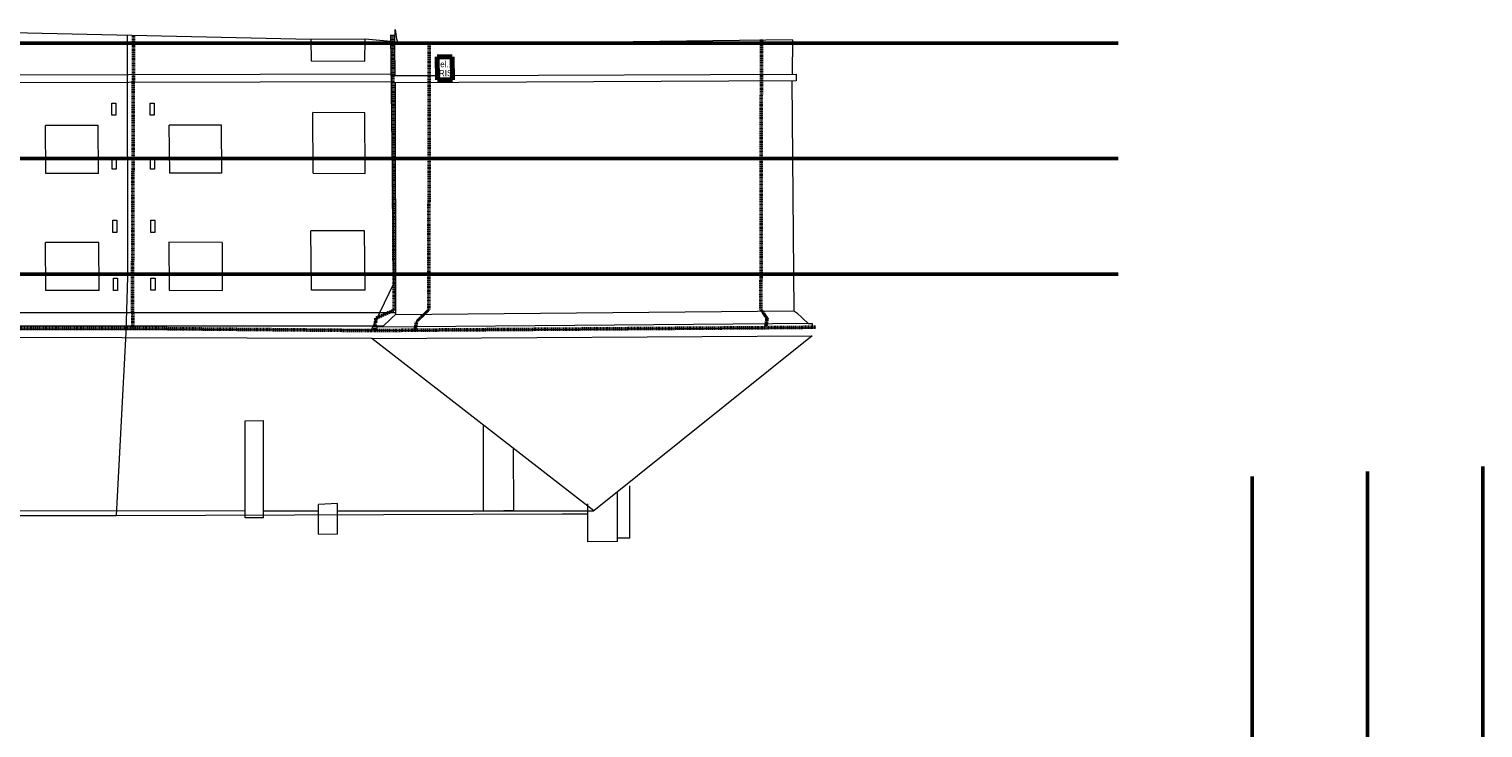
# Model space of a CAD drawing. Extents: x 9439 to 77518, y -50624 to 26174.
# Tile 10 of 10: x 41201 to 77111, y 8903 to 26160. Entities that reach past the tile are written whole.
import ezdxf

# ---------------------------------------------------------------- set-up
doc = ezdxf.new("R2010")
doc.units = 0
doc.header["$MEASUREMENT"] = 0
doc.linetypes.add('DGN Style 4', pattern=[0.565042, 0.282344, -0.141172, 0.000352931, -0.141172])
for name, color, linetype, lineweight in [('2D ČÁRY_Číslo_pera__5', 231, 'Continuous', 50), ('blok I_hromosvody_Číslo_pera__4', 91, 'Continuous', 13), ('blok I_okapy_Číslo_pera__5', 231, 'Continuous', 50), ('blok I_pohled1_RIS_Číslo_pera__6', 190, 'Continuous', 70), ('blok I_pohled3_fasáda_Číslo_pera__1', 7, 'Continuous', 15), ('blok I_pohled3_fasáda_Číslo_pera__6', 190, 'Continuous', 70), ('blok I_pohled3_střecha_Číslo_pera__1', 7, 'Continuous', 15), ('blok I_pohled5_fasáda_Číslo_pera__1', 7, 'Continuous', 15), ('blok I_pohled5_mřížky_Číslo_pera__4', 91, 'Continuous', 13), ('blok I_pohled5_okna_Číslo_pera__3', 150, 'Continuous', 13), ('blok I_pohled5_střecha_Číslo_pera__1', 7, 'Continuous', 15)]:
    doc.layers.add(name, color=color, linetype=linetype, lineweight=lineweight)
for name, color, linetype, lineweight, true_color in [('blok I_komíny_Číslo_pera__252', 7, 'Continuous', 13, 0x917be6), ('blok I_pohled3_terén_Číslo_pera__30', 7, 'Continuous', 13, 0xfed4ff), ('blok I_pohled4_terén_Číslo_pera__30', 7, 'Continuous', 13, 0xfed4ff), ('blok I_pohled5_terén_Číslo_pera__30', 7, 'Continuous', 13, 0xfed4ff)]:
    doc.layers.add(name, color=color, linetype=linetype, lineweight=lineweight, true_color=true_color)
doc.styles.add('GENERATED_STYLE_2', font='txt')

msp = doc.modelspace()

# ---------------------------------------------------------------- linework, layer by layer
at = {"layer": '2D ČÁRY_Číslo_pera__5', "linetype": 'Continuous'}
for p, q in [((68101, 25810), (19254, 25810)), ((68101, 22960), (19254, 22960)), ((68101, 20110), (19254, 20110)), ((71411, -32599), (71411, 15115)), ((74261, -32517), (74261, 15237)), ((77111, -32435), (77111, 15360))]:
    msp.add_line(p, q, dxfattribs=at)
at = {"layer": 'blok I_hromosvody_Číslo_pera__4', "linetype": 'Continuous'}
for p, q in [((43627, 25990), (43633, 20044)), ((50126, 26014), (50203, 19865)), ((43633, 20044), (43589, 18670)), ((50203, 19865), (49623, 18677)), ((43589, 18670), (43353, 14146)), ((31825, 14167), (43353, 14146)), ((43353, 14146), (54368, 14189)), ((54368, 14189), (55000, 14192))]:
    msp.add_line(p, q, dxfattribs=at)
at = {"layer": 'blok I_komíny_Číslo_pera__252', "linetype": 'Continuous'}
for p, q in [((46537, 16482), (46989, 16494)), ((46537, 14090), (46537, 16482)), ((46989, 14088), (46989, 16494)), ((52424, 14251), (52424, 16397)), ((53171, 14269), (53170, 15819)), ((56043, 13585), (56043, 14879)), ((48815, 14442), (48351, 14419)), ((48351, 13691), (48351, 14419)), ((48815, 13697), (48815, 14442)), ((55000, 13501), (55000, 14435)), ((55738, 13505), (55738, 14711)), ((46989, 14088), (46537, 14090)), ((53171, 14269), (52424, 14251)), ((48351, 13691), (48815, 13697)), ((55738, 13505), (55000, 13501)), ((56043, 13585), (55738, 13587))]:
    msp.add_line(p, q, dxfattribs=at)
at = {"layer": 'blok I_okapy_Číslo_pera__5', "linetype": 'DGN Style 4'}
for p, q in [((43780, 25993), (43755, 19238)), ((50179, 26020), (50222, 19223)), ((59290, 25900), (59278, 19240)), ((51086, 25782), (51074, 19227)), ((43755, 19238), (43767, 19000)), ((50222, 19223), (49769, 19019)), ((51074, 19227), (50772, 18938)), ((59278, 19240), (59429, 19013)), ((43765, 18770), (26755, 18766)), ((43767, 19000), (43765, 18770)), ((49739, 18713), (43765, 18770)), ((49745, 18790), (49739, 18713)), ((50735, 18725), (49739, 18713)), ((49769, 19019), (49745, 18790)), ((50772, 18938), (50735, 18725)), ((59394, 18786), (50735, 18725)), ((59429, 19013), (59394, 18786)), ((60631, 18798), (59394, 18786))]:
    msp.add_line(p, q, dxfattribs=at)
at = {"layer": 'blok I_pohled3_fasáda_Číslo_pera__1', "linetype": 'Continuous'}
for p, q in [((60056, 25895), (60053, 25047)), ((50229, 25772), (50238, 25011)), ((50152, 24829), (50151, 25058)), ((50151, 25011), (51288, 25015)), ((60149, 24881), (50152, 24829)), ((50246, 24829), (50253, 19108)), ((51658, 25017), (60147, 25049)), ((60041, 24879), (60087, 19204)), ((60147, 25049), (60149, 24881)), ((50253, 19108), (50158, 19028)), ((50253, 19108), (60087, 19204)), ((60087, 19204), (60161, 19151)), ((60161, 19151), (60445, 18886)), ((49787, 18795), (49777, 18719)), ((49777, 18719), (60554, 18780)), ((60542, 18891), (49787, 18795)), ((50158, 19028), (49920, 18796)), ((60445, 18886), (60542, 18891)), ((60542, 18891), (60554, 18780))]:
    msp.add_line(p, q, dxfattribs=at)
at = {"layer": 'blok I_pohled3_fasáda_Číslo_pera__6', "linetype": 'Continuous'}
for p, q in [((51282, 25475), (51652, 25477)), ((51282, 25475), (51289, 24905)), ((51652, 25477), (51659, 24907)), ((51289, 24905), (51659, 24907))]:
    msp.add_line(p, q, dxfattribs=at)
at = {"layer": 'blok I_pohled3_střecha_Číslo_pera__1', "linetype": 'Continuous'}
for p, q in [((49670, 18523), (60547, 18586)), ((55152, 14262), (49670, 18523)), ((60547, 18586), (55152, 14262))]:
    msp.add_line(p, q, dxfattribs=at)
at = {"layer": 'blok I_pohled3_terén_Číslo_pera__30', "linetype": 'Continuous'}
for p, q in [((60056, 25895), (50229, 25772)), ((50229, 25772), (50228, 25848))]:
    msp.add_line(p, q, dxfattribs=at)
at = {"layer": 'blok I_pohled4_terén_Číslo_pera__30', "linetype": 'Continuous'}
for p, q in [((50230, 25632), (50244, 26150)), ((50247, 26150), (50272, 25923)), ((50272, 25923), (50303, 25841))]:
    msp.add_line(p, q, dxfattribs=at)
at = {"layer": 'blok I_pohled5_fasáda_Číslo_pera__1', "linetype": 'Continuous'}
for p, q in [((36386, 25024), (50151, 25058)), ((36386, 24832), (50151, 24865)), ((50253, 19155), (27302, 19155)), ((26841, 18835), (49961, 18836)), ((49777, 18723), (26843, 18767))]:
    msp.add_line(p, q, dxfattribs=at)
at = {"layer": 'blok I_pohled5_mřížky_Číslo_pera__4', "linetype": 'Continuous'}
for p, q in [((43242, 24032), (43242, 24332)), ((43242, 24332), (43342, 24332)), ((43342, 24332), (43342, 24032)), ((44191, 24032), (44191, 24332)), ((44191, 24332), (44291, 24332)), ((44291, 24332), (44291, 24032)), ((43342, 24032), (43242, 24032)), ((44291, 24032), (44191, 24032)), ((43253, 22700), (43253, 23000)), ((43253, 23000), (43353, 23000)), ((43353, 23000), (43353, 22700)), ((44201, 22700), (44201, 23000)), ((44201, 23000), (44301, 23000)), ((44301, 23000), (44301, 22700)), ((43353, 22700), (43253, 22700)), ((44301, 22700), (44201, 22700)), ((43267, 21139), (43267, 21439)), ((43267, 21439), (43367, 21439)), ((43367, 21439), (43367, 21139)), ((44207, 21139), (44207, 21439)), ((44207, 21439), (44307, 21439)), ((44307, 21439), (44307, 21139)), ((43367, 21139), (43267, 21139)), ((44307, 21139), (44207, 21139)), ((43282, 19708), (43282, 20008)), ((43282, 20008), (43382, 20008)), ((43382, 20008), (43382, 19708)), ((44212, 19713), (44212, 20013)), ((44212, 20013), (44312, 20013)), ((44312, 20013), (44312, 19713)), ((43382, 19708), (43282, 19708)), ((44312, 19713), (44212, 19713))]:
    msp.add_line(p, q, dxfattribs=at)
at = {"layer": 'blok I_pohled5_okna_Číslo_pera__3', "linetype": 'Continuous'}
for p, q in [((49506, 25908), (48160, 25903)), ((48160, 25903), (48171, 25374)), ((49497, 25369), (49506, 25908)), ((48171, 25374), (49497, 25369)), ((48215, 22600), (48208, 24098)), ((49497, 24093), (48208, 24098)), ((49504, 22595), (49497, 24093)), ((41618, 22595), (41608, 23782)), ((42904, 23780), (41608, 23782)), ((42913, 22593), (42904, 23780)), ((44674, 22601), (44664, 23788)), ((45952, 23785), (44664, 23788)), ((45962, 22598), (45952, 23785)), ((42913, 22593), (41618, 22595)), ((45962, 22598), (44674, 22601)), ((48215, 22600), (49504, 22595)), ((42923, 20892), (41608, 20890)), ((41617, 19703), (41608, 20890)), ((42932, 19705), (42923, 20892)), ((44656, 20894), (44662, 19715)), ((45967, 20886), (44656, 20894)), ((45967, 20886), (45972, 19707)), ((48179, 19713), (48164, 21177)), ((49488, 21174), (48164, 21177)), ((49503, 19710), (49488, 21174)), ((42932, 19705), (41617, 19703)), ((44662, 19715), (45972, 19707)), ((49503, 19710), (48179, 19713))]:
    msp.add_line(p, q, dxfattribs=at)
at = {"layer": 'blok I_pohled5_střecha_Číslo_pera__1', "linetype": 'Continuous'}
for p, q in [((49670, 18523), (26769, 18583)), ((39129, 14270), (46537, 14266)), ((46989, 14266), (48351, 14265)), ((48815, 14265), (55152, 14262))]:
    msp.add_line(p, q, dxfattribs=at)
at = {"layer": 'blok I_pohled5_terén_Číslo_pera__30', "linetype": 'Continuous'}
for p, q in [((48160, 25903), (36388, 26160)), ((49506, 25908), (48160, 25903)), ((50228, 25848), (49506, 25908))]:
    msp.add_line(p, q, dxfattribs=at)

# ---------------------------------------------------------------- texts
at = {"layer": 'blok I_pohled1_RIS_Číslo_pera__6', "linetype": 'Continuous', "char_height": 150, "attachment_point": 1, "style": 'GENERATED_STYLE_2'}
for s, insert in [('{RIS}', (51323, 25147)), ('{el.}', (51354, 25368))]:
    msp.add_mtext(s, dxfattribs=dict(at, insert=insert))

doc.saveas('drawing.dxf')
